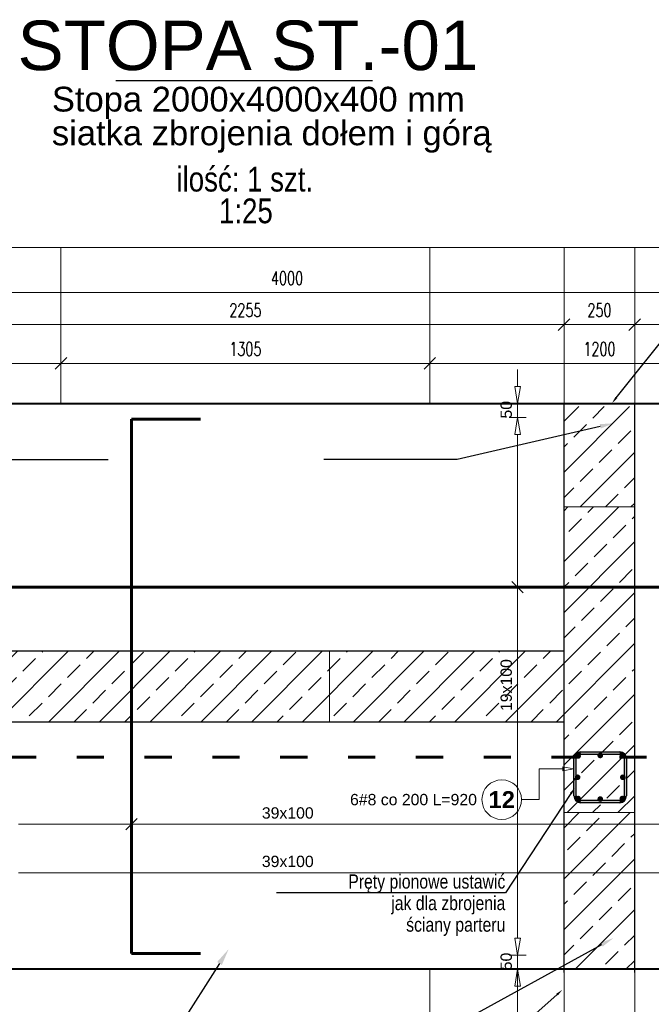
# Model space of a CAD drawing. Extents: x -1474 to 242612, y -5719 to 75879.
# Tile 6 of 13: x 90779 to 93014, y 5517 to 8997. Entities that reach past the tile are written whole.
import ezdxf
from ezdxf import colors
from ezdxf.entities.mleader import LeaderData, LeaderLine
from ezdxf.math import Vec2, Vec3

# ---------------------------------------------------------------- set-up
doc = ezdxf.new("R2010")
doc.units = 0
doc.header["$LTSCALE"] = 8
doc.header["$MEASUREMENT"] = 0
doc.linetypes.add('ACAD_ISO03W100', pattern=[30, 12, -18])
doc.linetypes.add('HIDDEN', pattern=[0.375, 0.25, -0.125])
for name, color, linetype in [('AutoCAD_Structural_Detailing_rozkład powierzchniowy - pręty - dół', 7, 'Continuous'), ('AutoCAD_Structural_Detailing_rozkład powierzchniowy - pręty - góra', 7, 'Continuous'), ('RCAD_kształt pręta', 7, 'Continuous'), ('RCAD_opis kształtu pręta', 7, 'Continuous'), ('RCAD_opis rozkładu', 7, 'Continuous'), ('RCAD_pręty punktowe', 7, 'Continuous')]:
    doc.layers.add(name, color=color, linetype=linetype)
for name, color, linetype, lineweight in [('P-Linia1', 3, 'Continuous', 40), ('P-Linia3', 6, 'Continuous', 60), ('P-Linia4', 253, 'Continuous', 5), ('P-Opis', 1, 'Continuous', 18), ('P-Opis fundamenty', 193, 'Continuous', 9), ('P-Opis ściany', 6, 'Continuous', 9), ('P-Przerywana', 13, 'HIDDEN', 9), ('P-Szraf - Ściana żelbetowa', 54, 'Continuous', 0), ('P-Wymiar', 254, 'Continuous', 9), ('P-Ściana żelbetowa', 50, 'Continuous', 25)]:
    doc.layers.add(name, color=color, linetype=linetype, lineweight=lineweight)
doc.layers.add('RCAD_kontur płyty', color=163, linetype='Continuous', plot=False)
doc.styles.add('_Fd Opis', font='arial.ttf')
doc.styles.add('_Fdelita opis', font='arial.ttf')
doc.styles.add('ROMANS', font='romans.shx', dxfattribs={"width": 0.7})
doc.styles.add('style1', font='arial.ttf')
doc.styles.add('style3', font='arialbd.ttf')
doc.dimstyles.new('A25', dxfattribs={"dimscale": 27, "dimtxt": 1.75, "dimasz": 0.06, "dimexe": 0, "dimexo": 0, "dimgap": 1, "dimtad": 1, "dimdec": 4, "dimrnd": 0.1, "dimdsep": 46, "dimtxsty": 'ROMANS', "dimblk": '[[[[[[[[', "dimcen": 2, "dimdle": 2, "dimse1": 1, "dimse2": 1, "dimclrd": 256, "dimclrt": 1, "dimadec": 0, "dimazin": 0, "dimtfac": 1, "dimtdec": 4, "dimtix": 1, "dimtmove": 2, "dimatfit": 3, "dimldrblk": '[[[[[[[[', "dimfxl": 0, "dimtvp": 0.6, "dimtolj": 1, "dimlwd": -1, "dimarcsym": 0})

# ---------------------------------------------------------------- blocks, each defined once
blk = doc.blocks.new('[[[[[[[[')
at = {"layer": 'P-Wymiar'}
for p, q in [((-12.7, -12.7), (12.7, 12.7)), ((0, 0), (-4.6, 0)), ((0, 18), (0, -18))]:
    blk.add_line(p, q, dxfattribs=at)
blk = doc.blocks.new('*D345')
at = {"layer": 'Defpoints', "color": 0, "transparency": 16777216}
for p in [(93725, 8033.2), (89725, 7630.1), (93725, 7630.1)]:
    blk.add_point(p, dxfattribs=at)
at = {"layer": 'P-Wymiar', "transparency": 16777216}
blk.add_line((89726.7, 8033.2), (93723.4, 8033.2), dxfattribs=at)
at = {"layer": 'P-Wymiar', "transparency": 16777216, "xscale": 1.62, "yscale": 1.62, "zscale": 1.62, "rotation": 180}
blk.add_blockref('[[[[[[[[', (89725, 8033.2), dxfattribs=at)
at = {"layer": 'P-Wymiar', "transparency": 16777216, "xscale": 1.62, "yscale": 1.62, "zscale": 1.62}
blk.add_blockref('[[[[[[[[', (93725, 8033.2), dxfattribs=at)
at = {"layer": 'P-Wymiar', "color": 1, "transparency": 16777216, "insert": (91725, 8083.8), "char_height": 47.25, "attachment_point": 5, "style": 'ROMANS'}
blk.add_mtext('\\A1;4000', dxfattribs=at)
blk = doc.blocks.new('*D348')
at = {"layer": 'Defpoints', "color": 0, "transparency": 16777216}
for p in [(92705.1, 7919.8), (90450, 7630.1), (92705.1, 7630.1)]:
    blk.add_point(p, dxfattribs=at)
at = {"layer": 'P-Wymiar', "transparency": 16777216}
blk.add_line((90451.7, 7919.8), (92703.5, 7919.8), dxfattribs=at)
at = {"layer": 'P-Wymiar', "transparency": 16777216, "xscale": 1.62, "yscale": 1.62, "zscale": 1.62, "rotation": 180}
blk.add_blockref('[[[[[[[[', (90450, 7919.8), dxfattribs=at)
at = {"layer": 'P-Wymiar', "transparency": 16777216, "xscale": 1.62, "yscale": 1.62, "zscale": 1.62}
blk.add_blockref('[[[[[[[[', (92705.1, 7919.8), dxfattribs=at)
at = {"layer": 'P-Wymiar', "color": 1, "transparency": 16777216, "insert": (91577.6, 7970.4), "char_height": 47.25, "attachment_point": 5, "style": 'ROMANS'}
blk.add_mtext('\\A1;2255', dxfattribs=at)
blk = doc.blocks.new('*D349')
at = {"layer": 'Defpoints', "color": 0, "transparency": 16777216}
for p in [(92955.1, 7919.8), (92705.1, 7630.1), (92955.1, 7452.8)]:
    blk.add_point(p, dxfattribs=at)
at = {"layer": 'P-Wymiar', "transparency": 16777216}
blk.add_line((92706.7, 7919.8), (92953.5, 7919.8), dxfattribs=at)
at = {"layer": 'P-Wymiar', "transparency": 16777216, "xscale": 1.62, "yscale": 1.62, "zscale": 1.62, "rotation": 180}
blk.add_blockref('[[[[[[[[', (92705.1, 7919.8), dxfattribs=at)
at = {"layer": 'P-Wymiar', "transparency": 16777216, "xscale": 1.62, "yscale": 1.62, "zscale": 1.62}
blk.add_blockref('[[[[[[[[', (92955.1, 7919.8), dxfattribs=at)
at = {"layer": 'P-Wymiar', "color": 1, "transparency": 16777216, "insert": (92830.1, 7970.4), "char_height": 47.25, "attachment_point": 5, "style": 'ROMANS'}
blk.add_mtext('\\A1;250', dxfattribs=at)
blk = doc.blocks.new('*D350')
at = {"layer": 'Defpoints', "color": 0, "transparency": 16777216}
for p in [(93725, 7919.8), (93725, 7550.4), (92955.1, 7452.8)]:
    blk.add_point(p, dxfattribs=at)
at = {"layer": 'P-Wymiar', "transparency": 16777216}
blk.add_line((92956.7, 7919.8), (93723.4, 7919.8), dxfattribs=at)
at = {"layer": 'P-Wymiar', "transparency": 16777216, "xscale": 1.62, "yscale": 1.62, "zscale": 1.62, "rotation": 180}
blk.add_blockref('[[[[[[[[', (92955.1, 7919.8), dxfattribs=at)
at = {"layer": 'P-Wymiar', "transparency": 16777216, "xscale": 1.62, "yscale": 1.62, "zscale": 1.62}
blk.add_blockref('[[[[[[[[', (93725, 7919.8), dxfattribs=at)
at = {"layer": 'P-Wymiar', "color": 1, "transparency": 16777216, "insert": (93340.1, 7970.4), "char_height": 47.25, "attachment_point": 5, "style": 'ROMANS'}
blk.add_mtext('\\A1;770', dxfattribs=at)
blk = doc.blocks.new('*D354')
at = {"layer": 'Defpoints', "color": 0, "transparency": 16777216}
for p in [(92705.1, 6516.2), (94236.9, 6516.2), (93725, 5641.2)]:
    blk.add_point(p, dxfattribs=at)
at = {"layer": 'P-Wymiar', "transparency": 16777216}
blk.add_line((94236.9, 5642.8), (94236.9, 6514.6), dxfattribs=at)
at = {"layer": 'P-Wymiar', "transparency": 16777216, "xscale": 1.62, "yscale": 1.62, "zscale": 1.62}
for p, rotation in [((94236.9, 6516.2), 90), ((94236.9, 5641.2), 270)]:
    blk.add_blockref('[[[[[[[[', p, dxfattribs=dict(at, rotation=rotation))
at = {"layer": 'P-Wymiar', "color": 1, "transparency": 16777216, "insert": (94186.3, 6078.7), "char_height": 47.25, "attachment_point": 5, "rotation": 90, "style": 'ROMANS'}
blk.add_mtext('\\A1;875', dxfattribs=at)
blk = doc.blocks.new('*D355')
at = {"layer": 'Defpoints', "color": 0, "transparency": 16777216}
for p in [(92705.1, 6766.2), (94236.9, 6766.2), (92705.1, 6516.2)]:
    blk.add_point(p, dxfattribs=at)
at = {"layer": 'P-Wymiar', "transparency": 16777216}
blk.add_line((94236.9, 6517.8), (94236.9, 6764.6), dxfattribs=at)
at = {"layer": 'P-Wymiar', "transparency": 16777216, "xscale": 1.62, "yscale": 1.62, "zscale": 1.62}
for p, rotation in [((94236.9, 6766.2), 90), ((94236.9, 6516.2), 270)]:
    blk.add_blockref('[[[[[[[[', p, dxfattribs=dict(at, rotation=rotation))
at = {"layer": 'P-Wymiar', "color": 1, "transparency": 16777216, "insert": (94186.3, 6641.2), "char_height": 47.25, "attachment_point": 5, "rotation": 90, "style": 'ROMANS'}
blk.add_mtext('\\A1;250', dxfattribs=at)
blk = doc.blocks.new('*D356')
at = {"layer": 'Defpoints', "color": 0, "transparency": 16777216}
for p in [(92705.1, 7641.2), (94236.9, 7641.2), (92705.1, 6766.2)]:
    blk.add_point(p, dxfattribs=at)
at = {"layer": 'P-Wymiar', "transparency": 16777216}
blk.add_line((94236.9, 6767.8), (94236.9, 7639.6), dxfattribs=at)
at = {"layer": 'P-Wymiar', "transparency": 16777216, "xscale": 1.62, "yscale": 1.62, "zscale": 1.62}
for p, rotation in [((94236.9, 7641.2), 90), ((94236.9, 6766.2), 270)]:
    blk.add_blockref('[[[[[[[[', p, dxfattribs=dict(at, rotation=rotation))
at = {"layer": 'P-Wymiar', "color": 1, "transparency": 16777216, "insert": (94186.3, 7203.7), "char_height": 47.25, "attachment_point": 5, "rotation": 90, "style": 'ROMANS'}
blk.add_mtext('\\A1;875', dxfattribs=at)
blk = doc.blocks.new('*D358')
at = {"layer": 'Defpoints', "color": 0, "transparency": 16777216}
for p in [(92955.1, 7641.2), (92955.1, 7275.5), (94054.6, 7275.5)]:
    blk.add_point(p, dxfattribs=at)
at = {"layer": 'P-Wymiar', "transparency": 16777216}
blk.add_line((94054.6, 7639.6), (94054.6, 7277.1), dxfattribs=at)
at = {"layer": 'P-Wymiar', "transparency": 16777216, "xscale": 1.62, "yscale": 1.62, "zscale": 1.62}
for p, rotation in [((94054.6, 7641.2), 90), ((94054.6, 7275.5), 270)]:
    blk.add_blockref('[[[[[[[[', p, dxfattribs=dict(at, rotation=rotation))
at = {"layer": 'P-Wymiar', "color": 1, "transparency": 16777216, "insert": (94004, 7458.3), "char_height": 47.25, "attachment_point": 5, "rotation": 90, "style": 'ROMANS'}
blk.add_mtext('\\A1;366', dxfattribs=at)
blk = doc.blocks.new('*D359')
at = {"layer": 'Defpoints', "color": 0, "transparency": 16777216}
for p in [(92955.1, 7275.5), (92955.1, 6194.8), (94054.6, 6194.8)]:
    blk.add_point(p, dxfattribs=at)
at = {"layer": 'P-Wymiar', "transparency": 16777216}
blk.add_line((94054.6, 7273.8), (94054.6, 6196.4), dxfattribs=at)
at = {"layer": 'P-Wymiar', "transparency": 16777216, "xscale": 1.62, "yscale": 1.62, "zscale": 1.62}
for p, rotation in [((94054.6, 7275.5), 90), ((94054.6, 6194.8), 270)]:
    blk.add_blockref('[[[[[[[[', p, dxfattribs=dict(at, rotation=rotation))
at = {"layer": 'P-Wymiar', "color": 1, "transparency": 16777216, "insert": (94004, 6735.1), "char_height": 47.25, "attachment_point": 5, "rotation": 90, "style": 'ROMANS'}
blk.add_mtext('\\A1;1081', dxfattribs=at)
blk = doc.blocks.new('*D360')
at = {"layer": 'Defpoints', "color": 0, "transparency": 16777216}
for p in [(92955.1, 6194.8), (92955.1, 5641.2), (94054.6, 5641.2)]:
    blk.add_point(p, dxfattribs=at)
at = {"layer": 'P-Wymiar', "transparency": 16777216}
blk.add_line((94054.6, 6193.1), (94054.6, 5642.8), dxfattribs=at)
at = {"layer": 'P-Wymiar', "transparency": 16777216, "xscale": 1.62, "yscale": 1.62, "zscale": 1.62}
for p, rotation in [((94054.6, 6194.8), 90), ((94054.6, 5641.2), 270)]:
    blk.add_blockref('[[[[[[[[', p, dxfattribs=dict(at, rotation=rotation))
at = {"layer": 'P-Wymiar', "color": 1, "transparency": 16777216, "insert": (94004, 5918), "char_height": 47.25, "attachment_point": 5, "rotation": 90, "style": 'ROMANS'}
blk.add_mtext('\\A1;554', dxfattribs=at)
blk = doc.blocks.new('*D364')
at = {"layer": 'Defpoints', "color": 0, "transparency": 16777216}
for p in [(90925, 7782.7), (90925, 7641.2), (92230.1, 7641.2)]:
    blk.add_point(p, dxfattribs=at)
at = {"layer": 'P-Wymiar', "transparency": 16777216}
blk.add_line((92228.5, 7782.7), (90926.7, 7782.7), dxfattribs=at)
at = {"layer": 'P-Wymiar', "transparency": 16777216, "xscale": 1.62, "yscale": 1.62, "zscale": 1.62, "rotation": 180}
blk.add_blockref('[[[[[[[[', (90925, 7782.7), dxfattribs=at)
at = {"layer": 'P-Wymiar', "transparency": 16777216, "xscale": 1.62, "yscale": 1.62, "zscale": 1.62}
blk.add_blockref('[[[[[[[[', (92230.1, 7782.7), dxfattribs=at)
at = {"layer": 'P-Wymiar', "color": 1, "transparency": 16777216, "insert": (91577.6, 7833.3), "char_height": 47.25, "attachment_point": 5, "style": 'ROMANS'}
blk.add_mtext('\\A1;1305', dxfattribs=at)
blk = doc.blocks.new('*D365')
at = {"layer": 'Defpoints', "color": 0, "transparency": 16777216}
for p in [(89725, 7782.7), (89725, 7641.2), (90925, 7641.2)]:
    blk.add_point(p, dxfattribs=at)
at = {"layer": 'P-Wymiar', "transparency": 16777216}
blk.add_line((90923.4, 7782.7), (89726.7, 7782.7), dxfattribs=at)
at = {"layer": 'P-Wymiar', "transparency": 16777216, "xscale": 1.62, "yscale": 1.62, "zscale": 1.62, "rotation": 180}
blk.add_blockref('[[[[[[[[', (89725, 7782.7), dxfattribs=at)
at = {"layer": 'P-Wymiar', "transparency": 16777216, "xscale": 1.62, "yscale": 1.62, "zscale": 1.62}
blk.add_blockref('[[[[[[[[', (90925, 7782.7), dxfattribs=at)
at = {"layer": 'P-Wymiar', "color": 1, "transparency": 16777216, "insert": (90325, 7833.3), "char_height": 47.25, "attachment_point": 5, "style": 'ROMANS'}
blk.add_mtext('\\A1;1200', dxfattribs=at)
blk = doc.blocks.new('*D366')
at = {"layer": 'Defpoints', "color": 0, "transparency": 16777216}
for p in [(93430.1, 7782.7), (92230.1, 7641.2), (93430.1, 7641.2)]:
    blk.add_point(p, dxfattribs=at)
at = {"layer": 'P-Wymiar', "transparency": 16777216}
blk.add_line((92231.7, 7782.7), (93428.5, 7782.7), dxfattribs=at)
at = {"layer": 'P-Wymiar', "transparency": 16777216, "xscale": 1.62, "yscale": 1.62, "zscale": 1.62, "rotation": 180}
blk.add_blockref('[[[[[[[[', (92230.1, 7782.7), dxfattribs=at)
at = {"layer": 'P-Wymiar', "transparency": 16777216, "xscale": 1.62, "yscale": 1.62, "zscale": 1.62}
blk.add_blockref('[[[[[[[[', (93430.1, 7782.7), dxfattribs=at)
at = {"layer": 'P-Wymiar', "color": 1, "transparency": 16777216, "insert": (92830.1, 7833.3), "char_height": 47.25, "attachment_point": 5, "style": 'ROMANS'}
blk.add_mtext('\\A1;1200', dxfattribs=at)

msp = doc.modelspace()

# ---------------------------------------------------------------- hatches: boundary and pattern name
at = {"layer": 'P-Opis ściany', "lineweight": 0, "true_color": 0xd100d1}
h = msp.add_hatch(dxfattribs=at)
h.set_pattern_fill('ANSI33', color=212, scale=20)
h.set_pattern_definition([(45, (92896.29, 7409.71), (-89.8026, 89.8026), []), (45, (92986.09, 7409.71), (-89.8026, 89.8026), [63.5, -31.75])])
h.paths.add_polyline_path([(92955.09099, 7630.10763), (92705.09225, 7630.10763), (92705.09225, 7275.45282), (92955.09099, 7275.45282)])
h.paths.add_polyline_path([(90450.06921, 7630.10936), (90200.06921, 7630.10936), (90200.06921, 6766.22482), (90450.06921, 6766.22482)])
h.paths.add_polyline_path([(92705.09099, 5641.22532), (92955.09099, 5641.22532), (92955.091, 6194.75974), (92705.091, 6194.75974)])
at = {"layer": 'P-Szraf - Ściana żelbetowa'}
h = msp.add_hatch(dxfattribs=at)
h.set_pattern_fill('ANSI33', color=256, scale=20)
h.set_pattern_definition([(45, (16725.93, 18031.89), (-89.80256, 89.80256), []), (45, (16815.74, 18031.89), (-89.80256, 89.80256), [63.5, -31.75])])
h.paths.add_polyline_path([(92705.09099, 6516.22556), (92705.09099, 6766.22556), (90450.06921, 6766.2249), (90450.06921, 6766.22482), (90200.03814, 6766.22482), (90200.0364, 6516.22482)])
h.paths.add_polyline_path([(92705.09099, 6194.75974), (92955.09099, 6194.75974), (92955.09099, 7275.45282), (92705.09099, 7275.45282)])
at = {"layer": 'RCAD_kształt pręta'}
h = msp.add_hatch(color=4, dxfattribs=at)
edge = h.paths.add_edge_path(flags=0)
edge.add_line((92764.07629, 6409.76168), (92764.07629, 6401.76168))
edge.add_arc((92764.07629, 6385.76168), 16, 90, 180)
edge.add_line((92748.07629, 6385.76168), (92740.07629, 6385.76168))
edge.add_arc((92764.07629, 6385.76168), 24, 450, 540, ccw=False)
h = msp.add_hatch(color=4, dxfattribs=at)
edge = h.paths.add_edge_path(flags=0)
edge.add_line((92764.07629, 6409.76168), (92764.07629, 6401.76168))
edge.add_arc((92764.07629, 6385.76168), 16, 90, 180)
edge.add_line((92748.07629, 6385.76168), (92740.07629, 6385.76168))
edge.add_arc((92764.07629, 6385.76168), 24, 450, 540, ccw=False)
for points in [[(92764.07629, 6401.76168), (92764.07629, 6409.76168), (92901.86347, 6409.76168), (92901.86347, 6401.76168)], [(92764.07629, 6401.76168), (92764.07629, 6409.76168), (92834.07629, 6409.76168), (92834.07629, 6401.76168)], [(92748.07629, 6315.76168), (92740.07629, 6315.76168), (92740.07629, 6385.76168), (92748.07629, 6385.76168)], [(92748.07629, 6253.75678), (92740.07629, 6253.75678), (92740.07629, 6385.76168), (92748.07629, 6385.76168)], [(92917.86347, 6385.76168), (92925.86347, 6385.76168), (92925.86347, 6253.75678), (92917.86347, 6253.75678)], [(92901.86347, 6237.75678), (92901.86347, 6229.75678), (92764.07629, 6229.75678), (92764.07629, 6237.75678)]]:
    msp.add_hatch(color=4, dxfattribs=at).paths.add_polyline_path(points, flags=0)
h = msp.add_hatch(color=4, dxfattribs=at)
edge = h.paths.add_edge_path(flags=0)
edge.add_line((92925.86347, 6385.76168), (92917.86347, 6385.76168))
edge.add_arc((92901.86347, 6385.76168), 16, 0, 90)
edge.add_line((92901.86347, 6401.76168), (92901.86347, 6409.76168))
edge.add_arc((92901.86347, 6385.76168), 24, 360, 450, ccw=False)
h = msp.add_hatch(color=4, dxfattribs=at)
edge = h.paths.add_edge_path(flags=0)
edge.add_line((92740.07629, 6253.75678), (92748.07629, 6253.75678))
edge.add_arc((92764.07629, 6253.75678), 16, -180, -90)
edge.add_line((92764.07629, 6237.75678), (92764.07629, 6229.75678))
edge.add_arc((92764.07629, 6253.75678), 24, 180, 270, ccw=False)
h = msp.add_hatch(color=4, dxfattribs=at)
edge = h.paths.add_edge_path(flags=0)
edge.add_line((92901.86347, 6229.75678), (92901.86347, 6237.75678))
edge.add_arc((92901.86347, 6253.75678), 16, -90, 0)
edge.add_line((92917.86347, 6253.75678), (92925.86347, 6253.75678))
edge.add_arc((92901.86347, 6253.75678), 24, 270, 360, ccw=False)
at = {"layer": 'RCAD_pręty punktowe'}
h = msp.add_hatch(color=1, dxfattribs=at)
edge = h.paths.add_edge_path(flags=0)
edge.add_arc((92754.80219, 6395.00384), 10, 0, 360)
h = msp.add_hatch(color=1, dxfattribs=at)
edge = h.paths.add_edge_path(flags=0)
edge.add_arc((92832.93842, 6396.7612), 10, 0, 360)
h = msp.add_hatch(color=1, dxfattribs=at)
edge = h.paths.add_edge_path(flags=0)
edge.add_arc((92911.07465, 6395.00384), 10, 0, 360)
h = msp.add_hatch(color=1, dxfattribs=at)
edge = h.paths.add_edge_path(flags=0)
edge.add_arc((92753.04483, 6319.75875), 10, 0, 360)
h = msp.add_hatch(color=1, dxfattribs=at)
edge = h.paths.add_edge_path(flags=0)
edge.add_arc((92912.83201, 6319.75875), 10, 0, 360)
h = msp.add_hatch(color=1, dxfattribs=at)
edge = h.paths.add_edge_path(flags=0)
edge.add_arc((92754.80219, 6244.51366), 10, 0, 360)
h = msp.add_hatch(color=1, dxfattribs=at)
edge = h.paths.add_edge_path(flags=0)
edge.add_arc((92832.93842, 6242.75631), 10, 0, 360)
h = msp.add_hatch(color=1, dxfattribs=at)
edge = h.paths.add_edge_path(flags=0)
edge.add_arc((92911.07465, 6244.51366), 10, 0, 360)

# ---------------------------------------------------------------- linework, layer by layer
at = {"layer": 'AutoCAD_Structural_Detailing_rozkład powierzchniowy - pręty - dół', "color": 0, "lineweight": 60}
for p, q in [((91419.03719, 7585.22538), (91175.03719, 7585.22538)), ((91175.03719, 7585.22538), (91175.03719, 5697.22532)), ((89781.03719, 6991.22535), (93669.03719, 6991.22535)), ((91175.03719, 5697.22532), (91419.03719, 5697.22532))]:
    msp.add_line(p, q, dxfattribs=at)
at = {"layer": 'AutoCAD_Structural_Detailing_rozkład powierzchniowy - pręty - góra', "color": 0, "linetype": 'ACAD_ISO03W100', "lineweight": 60}
msp.add_line((89781.03719, 6391.22535), (93669.03719, 6391.22535), dxfattribs=at)
at = {"layer": 'P-Linia1'}
msp.add_lwpolyline([(89725.03719, 7641.22532), (93725.03719, 7641.22532), (93725.03719, 5641.22532), (89725.03719, 5641.22532)], close=True, dxfattribs=at)
at = {"layer": 'P-Linia3', "color": 6, "linetype": 'Continuous', "lineweight": 30}
msp.add_line((91119.15191, 8782.6792), (92027.81497, 8782.6792), dxfattribs=at)
at = {"layer": 'P-Linia4'}
for points in [[(90925.04807, 8191.70766), (90925.04424, 7641.22532)], [(92230.09099, 7641.22532), (92230.09099, 8191.70766)], [(92705.09099, 7641.22532), (92705.09099, 8191.70766)], [(92955.09099, 7641.22532), (92955.09099, 8191.70766)], [(92230.09099, 4597.8051), (92230.09099, 5641.22532)], [(92705.09099, 5641.22532), (92705.09099, 4597.8051)], [(92955.09099, 5641.22532), (92955.09099, 4597.8051)]]:
    msp.add_lwpolyline(points, dxfattribs=at)
at = {"layer": 'P-Opis ściany', "color": 212, "lineweight": 13, "true_color": 0xd100d1}
for points in [[(92955.09225, 7641.22532), (92955.09225, 7275.45282), (92705.09225, 7275.45282), (92705.09225, 7641.22532)], [(92705.09099, 5630.10763), (92705.091, 6194.75974), (92955.091, 6194.75974), (92955.09099, 5630.10763)]]:
    msp.add_lwpolyline(points, dxfattribs=at)
at = {"layer": 'P-Przerywana'}
msp.add_lwpolyline([(88938.03365, 8191.70766), (94344.09161, 8191.70766), (94344.09161, 4597.8051), (88938.03365, 4597.8051)], close=True, dxfattribs=at)
at = {"layer": 'P-Wymiar'}
msp.add_lwpolyline([(91875.63706, 6766.22532), (91875.63713, 6516.22532)], dxfattribs=at)
at = {"layer": 'P-Ściana żelbetowa', "lineweight": 25}
for points in [[(90200.04424, 7641.22532), (90200.0364, 6516.22482), (92705.09225, 6516.22556)], [(90450.04424, 7641.22532), (90450.03814, 6766.2249), (92705.09218, 6766.22556)], [(92705.09099, 5630.10763), (92705.09099, 7641.22532)], [(92955.09099, 5630.10763), (92955.09099, 7641.22532)]]:
    msp.add_lwpolyline(points, dxfattribs=at)
at = {"layer": 'RCAD_kontur płyty', "color": 0}
for p, q in [((89725.03719, 7641.22538), (93725.03719, 7641.22538)), ((89725.03719, 7641.22538), (93725.03719, 7641.22538)), ((93725.03719, 5641.22532), (89725.03719, 5641.22532)), ((93725.03719, 5641.22532), (89725.03719, 5641.22532))]:
    msp.add_line(p, q, dxfattribs=at)
at = {"layer": 'RCAD_kształt pręta', "color": 4}
for p, q in [((92764.07629, 6409.76168), (92901.86347, 6409.76168)), ((92764.07629, 6409.76168), (92834.07629, 6409.76168)), ((92834.07629, 6409.76168), (92834.07629, 6401.76168)), ((92740.07629, 6315.76168), (92740.07629, 6385.76168)), ((92740.07629, 6253.75678), (92740.07629, 6385.76168)), ((92748.07629, 6315.76168), (92748.07629, 6385.76168)), ((92748.07629, 6253.75678), (92748.07629, 6385.76168)), ((92764.07629, 6401.76168), (92901.86347, 6401.76168)), ((92764.07629, 6401.76168), (92834.07629, 6401.76168)), ((92917.86347, 6385.76168), (92917.86347, 6253.75678)), ((92925.86347, 6385.76168), (92925.86347, 6253.75678)), ((92740.07629, 6315.76168), (92748.07629, 6315.76168)), ((92901.86347, 6237.75678), (92764.07629, 6237.75678)), ((92901.86347, 6229.75678), (92764.07629, 6229.75678))]:
    msp.add_line(p, q, dxfattribs=at)
for centre, radius, start, end in [((92764.07629, 6385.76168), 24, 90, 180), ((92764.07629, 6385.76168), 24, 90, 180), ((92901.86347, 6385.76168), 24, 0, 90), ((92764.07629, 6385.76168), 16, 90, 180), ((92764.07629, 6385.76168), 16, 90, 180), ((92901.86347, 6385.76168), 16, 0, 90), ((92764.07629, 6253.75678), 24, 180, 270), ((92764.07629, 6253.75678), 16, 180, 270), ((92901.86347, 6253.75678), 16, 270, 0), ((92901.86347, 6253.75678), 24, 270, 0)]:
    msp.add_arc(centre, radius, start, end, dxfattribs=at)
at = {"layer": 'RCAD_opis kształtu pręta', "color": 8, "lineweight": 0}
for p, q in [((92616.69129, 6349.55289), (92700.07629, 6349.55289)), ((92616.69129, 6349.55289), (92616.69129, 6240.67379)), ((92700.07629, 6356.21955), (92740.07629, 6349.55289)), ((92700.07629, 6356.21955), (92700.07629, 6342.88622)), ((92740.07629, 6349.55289), (92700.07629, 6342.88622)), ((92616.69129, 6240.67379), (92554.45087, 6240.67379))]:
    msp.add_line(p, q, dxfattribs=at)
msp.add_circle((92484.45087, 6240.67379), 70, dxfattribs=at)
at = {"layer": 'RCAD_opis rozkładu', "color": 8, "lineweight": 0}
for p, q in [((92540.41127, 7761.22538), (92540.41127, 7701.22538)), ((92540.41127, 7641.22538), (92530.41127, 7701.22538)), ((92550.41127, 7701.22538), (92530.41127, 7701.22538)), ((92550.41127, 7701.22538), (92540.41127, 7641.22538)), ((92570.41127, 7641.22538), (92510.41127, 7641.22538)), ((92540.41127, 7591.22535), (92540.41127, 7641.22538)), ((92510.41127, 7591.22535), (92570.41127, 7591.22535)), ((92530.41127, 7531.22535), (92540.41127, 7591.22535)), ((92540.41127, 7591.22535), (92550.41127, 7531.22535)), ((92530.41127, 7531.22535), (92550.41127, 7531.22535)), ((92540.41127, 7491.22535), (92540.41127, 7531.22535)), ((92540.41127, 7391.22535), (92540.41127, 7491.22535)), ((92540.41127, 7291.22535), (92540.41127, 7391.22535)), ((92540.41127, 7191.22535), (92540.41127, 7291.22535)), ((92540.41127, 7091.22535), (92540.41127, 7191.22535)), ((92540.41127, 6991.22535), (92540.41127, 7091.22535)), ((92560.41127, 6971.22535), (92520.41127, 7011.22535)), ((92520.41127, 6991.22535), (92560.41127, 6991.22535)), ((92540.41127, 6891.22535), (92540.41127, 6991.22535)), ((92540.41127, 6791.22535), (92540.41127, 6891.22535)), ((92540.41127, 6691.22535), (92540.41127, 6791.22535)), ((92540.41127, 6641.22535), (92540.41127, 6691.22535)), ((92540.41127, 6641.22535), (92540.41127, 6591.22535)), ((92540.41127, 6591.22535), (92540.41127, 6491.22535)), ((92540.41127, 6491.22535), (92540.41127, 6391.22535)), ((92540.41127, 6391.22535), (92540.41127, 6291.22535)), ((92540.41127, 6291.22535), (92540.41127, 6191.22535)), ((91195.03719, 6173.53053), (91155.03719, 6133.53053)), ((91175.03719, 6173.53053), (91175.03719, 6133.53053)), ((92540.41127, 6191.22535), (92540.41127, 6091.22535)), ((90875.03719, 6153.53053), (90775.03719, 6153.53053)), ((90975.03719, 6153.53053), (90875.03719, 6153.53053)), ((91075.03719, 6153.53053), (90975.03719, 6153.53053)), ((91175.03719, 6153.53053), (91075.03719, 6153.53053)), ((91275.03719, 6153.53053), (91175.03719, 6153.53053)), ((91375.03719, 6153.53053), (91275.03719, 6153.53053)), ((91475.03719, 6153.53053), (91375.03719, 6153.53053)), ((91575.03719, 6153.53053), (91475.03719, 6153.53053)), ((91675.03719, 6153.53053), (91575.03719, 6153.53053)), ((91725.03719, 6153.53053), (91675.03719, 6153.53053)), ((91725.03719, 6153.53053), (91775.03719, 6153.53053)), ((91775.03719, 6153.53053), (91875.03719, 6153.53053)), ((91875.03719, 6153.53053), (91975.03719, 6153.53053)), ((91975.03719, 6153.53053), (92075.03719, 6153.53053)), ((92075.03719, 6153.53053), (92175.03719, 6153.53053)), ((92175.03719, 6153.53053), (92275.03719, 6153.53053)), ((92275.03719, 6153.53053), (92375.03719, 6153.53053)), ((92375.03719, 6153.53053), (92475.03719, 6153.53053)), ((92475.03719, 6153.53053), (92575.03719, 6153.53053)), ((92575.03719, 6153.53053), (92675.03719, 6153.53053)), ((92675.03719, 6153.53053), (92775.03719, 6153.53053)), ((92775.03719, 6153.53053), (92875.03719, 6153.53053)), ((92875.03719, 6153.53053), (92975.03719, 6153.53053)), ((92975.03719, 6153.53053), (93075.03719, 6153.53053)), ((92540.41127, 6091.22535), (92540.41127, 5991.22535)), ((92540.41127, 5991.22535), (92540.41127, 5891.22535)), ((90875.03719, 5982.29397), (90775.03719, 5982.29397)), ((90975.03719, 5982.29397), (90875.03719, 5982.29397)), ((91075.03719, 5982.29397), (90975.03719, 5982.29397)), ((91175.03719, 5982.29397), (91075.03719, 5982.29397)), ((91275.03719, 5982.29397), (91175.03719, 5982.29397)), ((91375.03719, 5982.29397), (91275.03719, 5982.29397)), ((91475.03719, 5982.29397), (91375.03719, 5982.29397)), ((91575.03719, 5982.29397), (91475.03719, 5982.29397)), ((91675.03719, 5982.29397), (91575.03719, 5982.29397)), ((91725.03719, 5982.29397), (91675.03719, 5982.29397)), ((91725.03719, 5982.29397), (91775.03719, 5982.29397)), ((91775.03719, 5982.29397), (91875.03719, 5982.29397)), ((91875.03719, 5982.29397), (91975.03719, 5982.29397)), ((91975.03719, 5982.29397), (92075.03719, 5982.29397)), ((92075.03719, 5982.29397), (92175.03719, 5982.29397)), ((92175.03719, 5982.29397), (92275.03719, 5982.29397)), ((92275.03719, 5982.29397), (92375.03719, 5982.29397)), ((92375.03719, 5982.29397), (92475.03719, 5982.29397)), ((92475.03719, 5982.29397), (92575.03719, 5982.29397)), ((92575.03719, 5982.29397), (92675.03719, 5982.29397)), ((92675.03719, 5982.29397), (92775.03719, 5982.29397)), ((92775.03719, 5982.29397), (92875.03719, 5982.29397)), ((92875.03719, 5982.29397), (92975.03719, 5982.29397)), ((92975.03719, 5982.29397), (93075.03719, 5982.29397)), ((92540.41127, 5891.22535), (92540.41127, 5791.22535)), ((92540.41127, 5791.22535), (92540.41127, 5751.22535)), ((92540.41127, 5691.22535), (92530.41127, 5751.22535)), ((92550.41127, 5751.22535), (92530.41127, 5751.22535)), ((92550.41127, 5751.22535), (92540.41127, 5691.22535)), ((92510.41127, 5691.22535), (92570.41127, 5691.22535)), ((92540.41127, 5691.22535), (92540.41127, 5641.22532)), ((92570.41127, 5641.22532), (92510.41127, 5641.22532)), ((92530.41127, 5581.22532), (92540.41127, 5641.22532)), ((92540.41127, 5344.6513), (92540.41127, 5641.22532)), ((92540.41127, 5641.22532), (92550.41127, 5581.22532)), ((92530.41127, 5581.22532), (92550.41127, 5581.22532)), ((92540.41127, 5521.22532), (92540.41127, 5581.22532))]:
    msp.add_line(p, q, dxfattribs=at)

# ---------------------------------------------------------------- texts
at = {"layer": 'P-Linia1', "color": 3, "lineweight": 30, "style": '_Fdelita opis'}
for s, p in [('Stopa 2000x4000x400 mm', (90892.98308, 8672.63119)), ('siatka zbrojenia dołem i górą', (90892.98308, 8553.39564))]:
    msp.add_text(s, height=87.5, dxfattribs=at).set_placement(p)
at = {"layer": 'P-Linia1', "color": 1, "lineweight": 30, "char_height": 87.5, "attachment_point": 1, "style": '_Fdelita opis'}
for s, insert in [('{\\W0.8;ilość: 1 szt.}', (91333.71311, 8477.43001)), ('{\\W0.8;1:25}', (91484.33747, 8365.33162))]:
    msp.add_mtext_dynamic_manual_height_columns(s, width=1933.9297709, gutter_width=12.5, heights=[0], dxfattribs=dict(at, insert=insert))
at = {"layer": 'P-Linia3', "color": 6, "lineweight": 30, "style": '_Fdelita opis'}
msp.add_text('STOPA ST.-01', height=175, dxfattribs=at).set_placement((90771.5596, 8819.10558))
at = {"layer": 'RCAD_opis kształtu pręta', "color": 1, "attachment_point": 5}
for s, insert, char_height, style in [('6#8 co 200 L=920', (92172.33628, 6240.67379), 40, 'style1'), ('12', (92484.45087, 6240.67379), 60, 'style3')]:
    msp.add_mtext(s, dxfattribs=dict(at, insert=insert, char_height=char_height, style=style))
at = {"layer": 'RCAD_opis rozkładu', "color": 2, "char_height": 40, "attachment_point": 7, "rotation": 90, "style": 'style1'}
for s, insert in [('50', (92520.83419, 7587.64419)), ('19x100', (92520.83419, 6553.94022)), ('50', (92520.83419, 5637.64416))]:
    msp.add_mtext(s, dxfattribs=dict(at, insert=insert))
at = {"layer": 'RCAD_opis rozkładu', "color": 2, "char_height": 40, "attachment_point": 7, "style": 'style1'}
for insert in [(91635.88303, 6173.09397), (91635.88303, 6001.85741)]:
    msp.add_mtext('39x100', dxfattribs=dict(at, insert=insert))

# ---------------------------------------------------------------- dimensions: what is measured, and where the dimension line sits
at = {"layer": 'P-Wymiar'}
for base, p1, p2, picture, middle in [((93725.03719, 8033.16943), (89725.03719, 7630.11104), (93725.03719, 7630.11104), '*D345', (91725.03719, 8083.79443)), ((92705.09099, 7919.79208), (90450.04416, 7630.10936), (92705.09099, 7630.10936), '*D348', (91577.56757, 7970.41708)), ((92955.09225, 7919.79208), (92705.09099, 7630.10936), (92955.09225, 7452.78022), '*D349', (92830.09162, 7970.41708))]:
    dim = msp.add_linear_dim(base=base, p1=p1, p2=p2, dimstyle='A25', dxfattribs=at)
    dim.commit()
    dim.dimension.update_dxf_attribs({"geometry": picture, "text_midpoint": middle})
for base, p1, p2, picture, middle in [((93725.03719, 7919.79208), (92955.09225, 7452.78022), (93725.03719, 7550.3976), '*D350', (93340.06472, 7970.41708)), ((89725.03719, 7782.68332), (90925.04424, 7641.23441), (89725.03719, 7641.22538), '*D365', (90325.04072, 7833.30832)), ((90925.04424, 7782.68332), (92230.09099, 7641.22532), (90925.04424, 7641.23441), '*D364', (91577.56761, 7833.30832)), ((93430.09099, 7782.68332), (92230.09099, 7641.22532), (93430.09099, 7641.22532), '*D366', (92830.09099, 7833.30832))]:
    dim = msp.add_linear_dim(base=base, p1=p1, p2=p2, dimstyle='A25', override={"dimdec": 0}, dxfattribs=at)
    dim.commit()
    dim.dimension.update_dxf_attribs({"geometry": picture, "text_midpoint": middle})
for base, p1, p2, picture, middle in [((94236.92017, 7641.22532), (92705.09218, 6766.22556), (92705.09225, 7641.22532), '*D356', (94186.29517, 7203.72544)), ((94236.92017, 6766.22556), (92705.09099, 6516.22556), (92705.09218, 6766.22556), '*D355', (94186.29517, 6641.22556)), ((94236.92017, 6516.22556), (93725.03719, 5641.22532), (92705.09099, 6516.22556), '*D354', (94186.29517, 6078.72544))]:
    dim = msp.add_linear_dim(base=base, p1=p1, p2=p2, angle=90, dimstyle='A25', dxfattribs=at)
    dim.commit()
    dim.dimension.update_dxf_attribs({"geometry": picture, "text_midpoint": middle})
for base, p1, p2, picture, middle in [((94054.60961, 7275.45282), (92955.09099, 7641.22532), (92955.09099, 7275.45282), '*D358', (94003.98461, 7458.33907)), ((94054.60961, 6194.75974), (92955.09099, 7275.45282), (92955.09099, 6194.75974), '*D359', (94003.98461, 6735.10628)), ((94054.60961, 5641.22532), (92955.09099, 6194.75974), (92955.09099, 5641.22532), '*D360', (94003.98461, 5917.99253))]:
    dim = msp.add_linear_dim(base=base, p1=p1, p2=p2, angle=90, dimstyle='A25', override={"dimdec": 0}, dxfattribs=at)
    dim.commit()
    dim.dimension.update_dxf_attribs({"geometry": picture, "text_midpoint": middle})

# ---------------------------------------------------------------- leaders
at = {"layer": 'P-Opis'}
ml = msp.add_multileader_mtext('Standard', dxfattribs=at)
ml.set_content('{\\W0.8;Połączenie ze ścianą\\Pławy fundamentowej.\\PZakotwienie prętów min. 500 mm}', color=256, style='_Fd Opis')
ml.set_leader_properties()
ml.build(insert=Vec2(0, 0))
ml.multileader.update_dxf_attribs({"has_dogleg": 0, "text_left_attachment_type": 6, "text_right_attachment_type": 6, "arrow_head_size": 25})
ctx = ml.context
ctx.base_point, ctx.char_height, ctx.arrow_head_size, ctx.landing_gap_size, ctx.plane_origin = Vec3(93474.13751, 8393.77093), 50, 25, 0.5, Vec3(89250.59881, 8455.09195)
ctx.left_attachment, ctx.right_attachment = 6, 6
notes = []
notes.append((ctx, [(0, (1, 1, 0), (93161.36799, 8393.77093), (1, 0), 312.76951, [(0, [(92874.13558, 7641.466)], 0, [])])]))
ctx.mtext.insert, ctx.mtext.line_spacing_factor, ctx.mtext.line_spacing_style = Vec3(93474.63751, 8458.43669), 0.914286, 2
ml = msp.add_multileader_mtext('Standard', dxfattribs=at)
ml.set_content('{\\W0.8;Pręty pionowe ustawić \\Pjak dla zbrojenia\\Pściany parteru}', color=256, style='_Fd Opis')
ml.set_leader_properties()
ml.build(insert=Vec2(0, 0))
ml.multileader.update_dxf_attribs({"has_dogleg": 0, "text_left_attachment_type": 6, "text_right_attachment_type": 6, "arrow_head_size": 25})
ctx = ml.context
ctx.base_point, ctx.char_height, ctx.arrow_head_size, ctx.landing_gap_size, ctx.plane_origin = Vec3(91945.69363, 5911.67734), 50, 25, 0.5, Vec3(96721.36466, 5972.99836)
ctx.left_attachment, ctx.right_attachment, ctx.text_align_type = 6, 6, 2
notes.append((ctx, [(0, (1, 1, 0), (92810.59547, 5911.67734), (-1, 0), 312.76951, [(0, [(92743.04483, 6282.99455)], 0, [])])]))
ctx.mtext.insert, ctx.mtext.alignment, ctx.mtext.line_spacing_factor, ctx.mtext.line_spacing_style = Vec3(92497.32596, 5976.3772), 3, 0.914286, 2
ml = msp.add_multileader_mtext('Standard', dxfattribs=at)
ml.set_content('{\\W0.8;Połączenie ze ścianą\\Pławy fundamentowej.\\PZakotwienie prętów min. 500 mm}', color=256, style='_Fd Opis')
ml.set_leader_properties()
ml.build(insert=Vec2(0, 0))
ml.multileader.update_dxf_attribs({"has_dogleg": 0, "text_left_attachment_type": 6, "text_right_attachment_type": 6, "arrow_head_size": 25})
ctx = ml.context
ctx.base_point, ctx.char_height, ctx.arrow_head_size, ctx.landing_gap_size, ctx.plane_origin = Vec3(91513.03849, 5241.69498), 50, 25, 0.5, Vec3(96552.74771, 5303.016)
ctx.left_attachment, ctx.right_attachment, ctx.text_align_type = 6, 6, 2
notes.append((ctx, [(0, (1, 1, 0), (92641.97853, 5241.69498), (-1, 0), 312.76951, [(0, [(92698.90361, 5568.34692)], 0, [])])]))
ctx.mtext.insert, ctx.mtext.alignment, ctx.mtext.line_spacing_factor, ctx.mtext.line_spacing_style = Vec3(92328.70902, 5306.36074), 3, 0.914286, 2
at = {"layer": 'P-Opis fundamenty'}
ml = msp.add_multileader_mtext('Standard', dxfattribs=at)
ml.set_content('         ', color=256)
ml.set_leader_properties()
ml.build(insert=Vec2(0, 0))
ml.multileader.update_dxf_attribs({"arrow_head_size": 60})
ctx = ml.context
ctx.base_point, ctx.char_height, ctx.arrow_head_size, ctx.landing_gap_size, ctx.plane_origin = Vec3(90963.88722, 5407.22556), 2, 60, 1, Vec3(90915.69355, 4321.47114)
ctx.text_align_type = 2
notes.append((ctx, [(1, (1, 1, 0), (91323.22162, 5407.22556), (-1, 0), 350.34804, [(0, [(91518.22162, 5712.22556)], 0, [])])]))
ctx.mtext.insert, ctx.mtext.alignment, ctx.mtext.flow_direction = Vec3(90971.87358, 5408.22556), 3, 5
at = {"layer": 'P-Opis ściany', "color": 212, "lineweight": 13, "true_color": 0xd100d1}
ml = msp.add_multileader_mtext('Standard', dxfattribs=at)
ml.set_content('         ', color=(209, 0, 209))
ml.set_leader_properties()
ml.build(insert=Vec2(0, 0))
ml.multileader.update_dxf_attribs({"arrow_head_size": 48})
ctx = ml.context
ctx.base_point, ctx.char_height, ctx.arrow_head_size, ctx.landing_gap_size, ctx.plane_origin = Vec3(91092.45836, 7443.33533), 1.6, 48, 0.8, Vec3(91128.41823, 5850.05569)
notes.append((ctx, [(1, (1, 1, 0), (90620.07696, 7443.33533), (1, 0), 472.38141, [(1, [(90295.44717, 7570.7528)], 0, [])])]))
ctx.mtext.insert, ctx.mtext.rotation, ctx.mtext.flow_direction = Vec3(91093.25836, 7444.13533), 6.2831853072, 5
ml = msp.add_multileader_mtext('Standard', dxfattribs=at)
ml.set_content('         ', color=(209, 0, 209))
ml.set_leader_properties()
ml.build(insert=Vec2(0, 0))
ml.multileader.update_dxf_attribs({"arrow_head_size": 48})
ctx = ml.context
ctx.base_point, ctx.char_height, ctx.arrow_head_size, ctx.landing_gap_size, ctx.plane_origin = Vec3(91847.33526, 7443.33533), 1.6, 48, 0.8, Vec3(91818.56449, 5850.05569)
ctx.text_align_type = 2
notes.append((ctx, [(1, (1, 1, 0), (92326.90576, 7443.33533), (-1, 0), 472.38141, [(1, [(92879.55836, 7570.7528)], 0, [])])]))
ctx.mtext.insert, ctx.mtext.alignment, ctx.mtext.flow_direction = Vec3(91853.72435, 7444.13533), 3, 5
ml = msp.add_multileader_mtext('Standard', dxfattribs=at)
ml.set_content('         ', color=(209, 0, 209))
ml.set_leader_properties()
ml.build(insert=Vec2(0, 0))
ml.multileader.update_dxf_attribs({"arrow_head_size": 48})
ctx = ml.context
ctx.base_point, ctx.char_height, ctx.arrow_head_size, ctx.landing_gap_size, ctx.plane_origin = Vec3(91847.33526, 5447.48724), 1.6, 48, 0.8, Vec3(91818.56449, 3854.2076)
ctx.text_align_type = 2
notes.append((ctx, [(1, (1, 1, 0), (92326.90576, 5447.48724), (-1, 0), 472.38141, [(1, [(92879.55836, 5751.2512)], 0, [])])]))
ctx.mtext.insert, ctx.mtext.alignment, ctx.mtext.flow_direction = Vec3(91853.72435, 5448.28724), 3, 5
for ctx, leaders in notes:
    for number, flags, end, landing, length, lines in leaders:
        leader = LeaderData()
        leader.index, (leader.has_last_leader_line, leader.has_dogleg_vector, leader.attachment_direction) = number, flags
        leader.last_leader_point, leader.dogleg_vector, leader.dogleg_length = Vec3(end), Vec3(landing), length
        for number, points, colour, breaks in lines:
            line = LeaderLine()
            line.index, line.vertices, line.color, line.breaks = number, Vec3.list(points), colors.encode_raw_color(colour), breaks
            leader.lines.append(line)
        ctx.leaders.append(leader)

doc.saveas('drawing.dxf')
